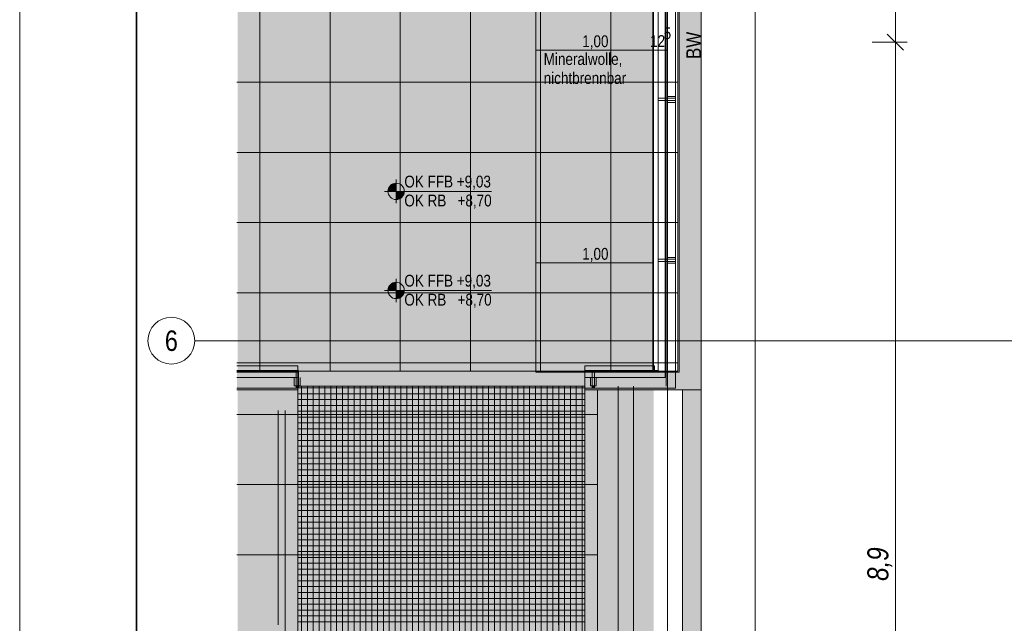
# Model space of a CAD drawing. Extents: x -720 to 300, y 62 to 1112.
# Tile 4 of 60: x -720 to -551, y 337 to 440. Entities that reach past the tile are written whole.
import ezdxf
from ezdxf.enums import TextEntityAlignment as Align
from ezdxf.lldxf.tags import DXFTag

# ---------------------------------------------------------------- set-up
doc = ezdxf.new("R2010")
doc.units = 0
doc.layers.get('0').update_dxf_attribs({"lineweight": 13})
for name, color, linetype, lineweight, true_color in [('30 -36 Dächer- 3 Dachbeläge', 9, 'Continuous', 15, 0x808080), ('30 -36 Dächer- 3 Dachbeläge Gründach', 9, 'Continuous', 9, 0x808080), ('30 -36 Dächer- 4 Dachbekleidungen', 9, 'Continuous', 9, 0x808080), ('60- 61 allgemeine Ausstattung- 4 Terrassen', 9, 'Continuous', 9, 0x808080), ('70 -72 Beschriftung- 1 Beschriftung allgemein', 7, 'Continuous', 9, 0xff6633), ('70 -76 Bemaßung- 2 Allgemein', 9, 'Continuous', 5, 0x808080), ('E_ST_Fangeinrichtung_Bem', 1, 'Continuous', 13, 0xff0000), ('iwb_Layout Achsbezeichung', 1, 'Continuous', 13, 0xff0000), ('iwb_Layout BA_Markierung', 7, 'Continuous', 9, 0xbadcdc)]:
    doc.layers.add(name, color=color, linetype=linetype, lineweight=lineweight, true_color=true_color)
for name, color, linetype, lineweight in [('70 -71 Achsen- 1 Gebäudeachsen', 7, 'STRICHPUNKT2-A06DN9U3MF', 18), ('70 -72 Beschriftung- 5 Höhenkoten', 7, 'Continuous', 15), ('iwb_Plankopf Rahmen', 7, 'Continuous', 35)]:
    doc.layers.add(name, color=color, linetype=linetype, lineweight=lineweight)
doc.styles.get("Standard").update_dxf_attribs({"font": 'ARIALN.TTF'})
tags = doc.linetypes.add('grob-A06DN9U4MF', pattern=[14, 3, -8, 3]).pattern_tags.tags
tags[8:9] = [DXFTag(74, 4), DXFTag(75, 0), DXFTag(340, '0'), DXFTag(46, 0.0), DXFTag(50, 0.0), DXFTag(44, 0.0), DXFTag(45, 0.0)]
tags[6:7] = [DXFTag(74, 4), DXFTag(75, 0), DXFTag(340, '0'), DXFTag(46, 0.0), DXFTag(50, 0.0), DXFTag(44, 0.0), DXFTag(45, 0.0)]
tags[4:5] = [DXFTag(74, 4), DXFTag(75, 0), DXFTag(340, '0'), DXFTag(46, 0.0), DXFTag(50, 0.0), DXFTag(44, 0.0), DXFTag(45, 0.0)]
tags = doc.linetypes.add('STRICHPUNKT2', pattern=[12.7, 6.35, -3.175, 0, -3.175]).pattern_tags.tags
tags[10:11] = [DXFTag(74, 4), DXFTag(75, 0), DXFTag(340, '0'), DXFTag(46, 0.0), DXFTag(50, 0.0), DXFTag(44, 0.0), DXFTag(45, 0.0)]
tags[8:9] = [DXFTag(74, 4), DXFTag(75, 0), DXFTag(340, '0'), DXFTag(46, 0.0), DXFTag(50, 0.0), DXFTag(44, 0.0), DXFTag(45, 0.0)]
tags[6:7] = [DXFTag(74, 4), DXFTag(75, 0), DXFTag(340, '0'), DXFTag(46, 0.0), DXFTag(50, 0.0), DXFTag(44, 0.0), DXFTag(45, 0.0)]
tags[4:5] = [DXFTag(74, 4), DXFTag(75, 0), DXFTag(340, '0'), DXFTag(46, 0.0), DXFTag(50, 0.0), DXFTag(44, 0.0), DXFTag(45, 0.0)]
tags = doc.linetypes.add('STRICHPUNKT2-A06DN9U3MF', pattern=[12.7, 6.35, -3.175, 0, -3.175]).pattern_tags.tags
tags[10:11] = [DXFTag(74, 4), DXFTag(75, 0), DXFTag(340, '0'), DXFTag(46, 0.0), DXFTag(50, 0.0), DXFTag(44, 0.0), DXFTag(45, 0.0)]
tags[8:9] = [DXFTag(74, 4), DXFTag(75, 0), DXFTag(340, '0'), DXFTag(46, 0.0), DXFTag(50, 0.0), DXFTag(44, 0.0), DXFTag(45, 0.0)]
tags[6:7] = [DXFTag(74, 4), DXFTag(75, 0), DXFTag(340, '0'), DXFTag(46, 0.0), DXFTag(50, 0.0), DXFTag(44, 0.0), DXFTag(45, 0.0)]
tags[4:5] = [DXFTag(74, 4), DXFTag(75, 0), DXFTag(340, '0'), DXFTag(46, 0.0), DXFTag(50, 0.0), DXFTag(44, 0.0), DXFTag(45, 0.0)]

# ---------------------------------------------------------------- blocks, each defined once
blk = doc.blocks.new('Polygon-A06DN9TVMF')
at = {"color": 0, "linetype": 'ByBlock', "lineweight": -2, "ltscale": 0.13}
blk.add_solid([(-611.22, 86.2), (-682.36, 86.01), (-611.05, 1083.81), (-682.36, 1083.81)], dxfattribs=at)
blk = doc.blocks.new('Referenz-A06DN9U5MF')
at = {"layer": '30 -36 Dächer- 3 Dachbeläge', "color": 0, "linetype": 'Continuous', "ltscale": 0.15}
for p, q in [((-606.85, 766.51), (-606.85, 379.51)), ((-603.05, 223.71), (-603.05, 764.11)), ((-631.35, 379.51), (-631.35, 762.97)), ((-611.35, 762.97), (-611.35, 379.51)), ((-672.05, 379.51), (-682.49, 379.51)), ((-672.05, 376.51), (-672.05, 379.51)), ((-611.35, 379.51), (-631.35, 379.51)), ((-622.99, 379.51), (-622.99, 376.51)), ((-606.85, 379.51), (-622.99, 379.51)), ((-682.49, 376.51), (-672.05, 376.51)), ((-622.99, 376.51), (-606.25, 376.51)), ((-617.25, 377.11), (-617.25, 211.51)), ((-614.65, 214.11), (-614.65, 377.11)), ((-606.25, 376.51), (-606.25, 223.71))]:
    blk.add_line(p, q, dxfattribs=at)
at = {"layer": '30 -36 Dächer- 3 Dachbeläge', "color": 0, "lineweight": 9}
for p, q in [((-603.05, 376.51), (-603.05, 764.11)), ((-593.85, 754.51), (-593.85, 223.71)), ((-671.98, 377.21), (-672.38, 377.21)), ((-672.38, 377.21), (-672.38, 376.81)), ((-671.98, 376.81), (-671.98, 377.21)), ((-621.32, 377.21), (-621.72, 377.21)), ((-621.72, 377.21), (-621.72, 376.81)), ((-621.32, 376.81), (-621.32, 377.21)), ((-614.65, 376.51), (-603.05, 376.51)), ((-614.65, 214.11), (-614.65, 376.51))]:
    blk.add_line(p, q, dxfattribs=at)
at = {"layer": '30 -36 Dächer- 3 Dachbeläge', "color": 0, "linetype": 'Continuous', "lineweight": 0, "ltscale": 0.13}
for points in [[(-603.05, 764.11), (-606.85, 379.51), (-606.85, 766.51)], [(-603.05, 764.11), (-606.25, 376.51), (-606.85, 379.51)], [(-603.05, 764.11), (-603.05, 223.71), (-606.25, 223.71)], [(-603.05, 764.11), (-606.25, 223.71), (-606.25, 376.51)], [(-682.49, 379.51), (-672.05, 379.51), (-672.05, 376.51)], [(-682.49, 379.51), (-672.05, 376.51), (-682.49, 376.64)], [(-622.99, 379.51), (-621.72, 379.51), (-622.99, 376.51)], [(-621.72, 379.51), (-622.99, 376.51), (-621.72, 377.21)], [(-617.25, 376.51), (-606.85, 379.51), (-621.32, 377.21)], [(-606.85, 379.51), (-621.32, 377.21), (-621.32, 379.51)], [(-614.65, 376.51), (-617.25, 376.51), (-606.85, 379.51)], [(-614.65, 376.51), (-606.85, 379.51), (-606.25, 376.51)], [(-682.49, 376.64), (-672.05, 376.51), (-682.49, 376.51)], [(-622.99, 376.51), (-621.72, 377.21), (-617.25, 376.51)], [(-621.72, 377.21), (-617.25, 376.51), (-621.32, 377.21)], [(-614.65, 214.11), (-617.25, 211.51), (-614.65, 376.51)], [(-617.25, 211.51), (-614.65, 376.51), (-617.25, 376.51)]]:
    blk.add_solid(points, dxfattribs=at)
at = {"layer": '30 -36 Dächer- 3 Dachbeläge', "color": 0, "lineweight": 0}
for points in [[(-672.38, 377.21), (-671.98, 377.21), (-672.38, 376.81)], [(-672.38, 376.81), (-671.98, 377.21), (-671.98, 376.81)], [(-621.72, 377.21), (-621.32, 377.21), (-621.72, 376.81)], [(-621.72, 376.81), (-621.32, 377.21), (-621.32, 376.81)]]:
    blk.add_solid(points, dxfattribs=at)
at = {"layer": '30 -36 Dächer- 3 Dachbeläge Gründach', "color": 0, "linetype": 'Continuous', "ltscale": 0.13}
blk.add_line((-593.85, 760.91), (-593.85, 223.71), dxfattribs=at)
at = {"layer": '30 -36 Dächer- 4 Dachbekleidungen', "color": 0, "linetype": 'Continuous', "ltscale": 0.13}
for p, q in [((-611.25, 379.81), (-611.25, 766.51)), ((-610.45, 766.51), (-610.45, 379.81)), ((-609.25, 766.51), (-609.25, 378.61)), ((-607.45, 376.81), (-607.45, 766.51)), ((-608.85, 426.36), (-610.45, 426.36)), ((-610.45, 426.36), (-610.45, 425.96)), ((-608.85, 426.36), (-608.85, 426.66)), ((-608.85, 426.66), (-607.45, 426.66)), ((-608.85, 426.36), (-607.45, 426.36)), ((-608.85, 425.96), (-608.85, 426.36)), ((-607.45, 426.66), (-607.45, 426.36)), ((-607.45, 426.36), (-607.45, 425.96)), ((-610.45, 425.96), (-608.85, 425.96)), ((-607.45, 425.96), (-608.85, 425.96)), ((-608.85, 425.96), (-608.85, 425.66)), ((-608.85, 425.66), (-607.45, 425.66)), ((-607.45, 425.66), (-607.45, 425.96)), ((-608.85, 398.86), (-610.45, 398.86)), ((-610.45, 398.86), (-610.45, 398.46)), ((-610.45, 398.46), (-608.85, 398.46)), ((-608.85, 398.86), (-608.85, 399.16)), ((-608.85, 399.16), (-607.45, 399.16)), ((-608.85, 398.86), (-607.45, 398.86)), ((-608.85, 398.46), (-608.85, 398.86)), ((-607.45, 398.46), (-608.85, 398.46)), ((-608.85, 398.46), (-608.85, 398.16)), ((-608.85, 398.16), (-607.45, 398.16)), ((-607.45, 399.16), (-607.45, 398.86)), ((-607.45, 398.86), (-607.45, 398.46)), ((-607.45, 398.16), (-607.45, 398.46)), ((-672.05, 380.61), (-682.49, 380.61)), ((-682.49, 379.81), (-672.05, 379.81)), ((-671.98, 379.81), (-672.38, 379.81)), ((-672.38, 379.81), (-672.38, 378.61)), ((-672.05, 379.81), (-672.05, 380.61)), ((-671.98, 378.61), (-671.98, 379.81)), ((-622.99, 380.61), (-611.05, 380.61)), ((-622.99, 379.81), (-622.99, 380.61)), ((-611.05, 379.81), (-622.99, 379.81)), ((-621.32, 379.81), (-621.72, 379.81)), ((-621.72, 379.81), (-621.72, 378.61)), ((-621.32, 378.61), (-621.32, 379.81)), ((-610.45, 379.81), (-611.25, 379.81)), ((-611.05, 380.61), (-611.05, 379.81)), ((-672.05, 378.61), (-682.49, 378.61)), ((-672.68, 378.61), (-672.68, 377.21)), ((-672.38, 377.21), (-672.38, 378.61)), ((-672.05, 376.81), (-672.05, 378.61)), ((-671.98, 378.61), (-671.98, 377.21)), ((-671.68, 378.61), (-671.68, 377.21)), ((-609.25, 378.61), (-622.99, 378.61)), ((-622.99, 378.61), (-622.99, 376.81)), ((-622.02, 378.61), (-622.02, 377.21)), ((-621.72, 377.21), (-621.72, 378.61)), ((-621.32, 378.61), (-621.32, 377.21)), ((-621.02, 378.61), (-621.02, 377.21)), ((-682.49, 376.81), (-672.05, 376.81)), ((-672.68, 377.21), (-672.38, 377.21)), ((-671.98, 377.21), (-672.38, 377.21)), ((-671.68, 377.21), (-671.98, 377.21)), ((-622.99, 376.81), (-607.45, 376.81)), ((-620.79, 376.51), (-622.99, 376.51)), ((-622.99, 376.51), (-622.99, 222.91)), ((-622.02, 377.21), (-621.72, 377.21)), ((-621.32, 377.21), (-621.72, 377.21)), ((-621.02, 377.21), (-621.32, 377.21)), ((-620.79, 220.71), (-620.79, 376.51))]:
    blk.add_line(p, q, dxfattribs=at)
at = {"layer": '60- 61 allgemeine Ausstattung- 4 Terrassen', "color": 0}
for p, q in [((-678.55, 379.71), (-678.55, 766.51)), ((-666.55, 379.71), (-666.55, 766.51)), ((-654.55, 379.71), (-654.55, 766.51)), ((-642.55, 379.71), (-642.55, 766.51)), ((-630.55, 379.71), (-630.55, 766.51)), ((-618.55, 379.71), (-618.55, 766.51)), ((-607.05, 766.51), (-607.05, 379.71)), ((-682.49, 429.11), (-607.05, 429.11)), ((-682.49, 417.11), (-607.05, 417.11)), ((-682.49, 405.11), (-607.05, 405.11)), ((-682.49, 393.11), (-607.05, 393.11)), ((-682.49, 381.11), (-607.05, 381.11)), ((-607.05, 379.71), (-682.49, 379.71)), ((-622.99, 377.11), (-672.05, 377.11)), ((-672.05, 377.11), (-672.05, 262.91)), ((-622.99, 377.11), (-672.05, 377.11)), ((-672.05, 377.11), (-672.05, 262.11)), ((-672.05, 376.85), (-622.99, 376.85)), ((-672.05, 376.85), (-622.99, 376.85)), ((-672.05, 375.85), (-622.99, 375.85)), ((-672.05, 375.85), (-622.99, 375.85)), ((-671.43, 222.91), (-671.43, 377.11)), ((-671.43, 222.91), (-671.43, 377.11)), ((-670.43, 222.91), (-670.43, 377.11)), ((-670.43, 222.91), (-670.43, 377.11)), ((-669.43, 222.91), (-669.43, 377.11)), ((-669.43, 222.91), (-669.43, 377.11)), ((-668.43, 222.91), (-668.43, 377.11)), ((-668.43, 222.91), (-668.43, 377.11)), ((-667.43, 222.91), (-667.43, 377.11)), ((-667.43, 222.91), (-667.43, 377.11)), ((-666.43, 222.91), (-666.43, 377.11)), ((-666.43, 222.91), (-666.43, 377.11)), ((-665.43, 222.91), (-665.43, 377.11)), ((-665.43, 222.91), (-665.43, 377.11)), ((-664.43, 222.91), (-664.43, 377.11)), ((-664.43, 222.91), (-664.43, 377.11)), ((-663.43, 222.91), (-663.43, 377.11)), ((-663.43, 222.91), (-663.43, 377.11)), ((-662.43, 222.91), (-662.43, 377.11)), ((-662.43, 222.91), (-662.43, 377.11)), ((-661.43, 222.91), (-661.43, 377.11)), ((-661.43, 222.91), (-661.43, 377.11)), ((-660.43, 222.91), (-660.43, 377.11)), ((-660.43, 222.91), (-660.43, 377.11)), ((-659.43, 222.91), (-659.43, 377.11)), ((-659.43, 222.91), (-659.43, 377.11)), ((-658.43, 222.91), (-658.43, 377.11)), ((-658.43, 222.91), (-658.43, 377.11)), ((-657.43, 222.91), (-657.43, 377.11)), ((-657.43, 222.91), (-657.43, 377.11)), ((-656.43, 222.91), (-656.43, 377.11)), ((-656.43, 222.91), (-656.43, 377.11)), ((-655.43, 222.91), (-655.43, 377.11)), ((-655.43, 222.91), (-655.43, 377.11)), ((-654.43, 222.91), (-654.43, 377.11)), ((-654.43, 222.91), (-654.43, 377.11)), ((-653.43, 222.91), (-653.43, 377.11)), ((-653.43, 222.91), (-653.43, 377.11)), ((-652.43, 222.91), (-652.43, 377.11)), ((-652.43, 222.91), (-652.43, 377.11)), ((-651.43, 222.91), (-651.43, 377.11)), ((-651.43, 222.91), (-651.43, 377.11)), ((-650.43, 222.91), (-650.43, 377.11)), ((-650.43, 222.91), (-650.43, 377.11)), ((-649.43, 222.91), (-649.43, 377.11)), ((-649.43, 222.91), (-649.43, 377.11)), ((-648.43, 222.91), (-648.43, 377.11)), ((-648.43, 222.91), (-648.43, 377.11)), ((-647.43, 222.91), (-647.43, 377.11)), ((-647.43, 222.91), (-647.43, 377.11)), ((-646.43, 222.91), (-646.43, 377.11)), ((-646.43, 222.91), (-646.43, 377.11)), ((-645.43, 222.91), (-645.43, 377.11)), ((-645.43, 222.91), (-645.43, 377.11)), ((-644.43, 222.91), (-644.43, 377.11)), ((-644.43, 222.91), (-644.43, 377.11)), ((-643.43, 222.91), (-643.43, 377.11)), ((-643.43, 222.91), (-643.43, 377.11)), ((-642.43, 222.91), (-642.43, 377.11)), ((-642.43, 222.91), (-642.43, 377.11)), ((-641.43, 222.91), (-641.43, 377.11)), ((-641.43, 222.91), (-641.43, 377.11)), ((-640.43, 222.91), (-640.43, 377.11)), ((-640.43, 222.91), (-640.43, 377.11)), ((-639.43, 222.91), (-639.43, 377.11)), ((-639.43, 222.91), (-639.43, 377.11)), ((-638.43, 222.91), (-638.43, 377.11)), ((-638.43, 222.91), (-638.43, 377.11)), ((-637.43, 222.91), (-637.43, 377.11)), ((-637.43, 222.91), (-637.43, 377.11)), ((-636.43, 222.91), (-636.43, 377.11)), ((-636.43, 222.91), (-636.43, 377.11)), ((-635.43, 222.91), (-635.43, 377.11)), ((-635.43, 222.91), (-635.43, 377.11)), ((-634.43, 222.91), (-634.43, 377.11)), ((-634.43, 222.91), (-634.43, 377.11)), ((-633.43, 222.91), (-633.43, 377.11)), ((-633.43, 222.91), (-633.43, 377.11)), ((-632.43, 222.91), (-632.43, 377.11)), ((-632.43, 222.91), (-632.43, 377.11)), ((-631.43, 222.91), (-631.43, 377.11)), ((-631.43, 222.91), (-631.43, 377.11)), ((-630.43, 222.91), (-630.43, 377.11)), ((-630.43, 222.91), (-630.43, 377.11)), ((-629.43, 222.91), (-629.43, 377.11)), ((-629.43, 222.91), (-629.43, 377.11)), ((-628.43, 222.91), (-628.43, 377.11)), ((-628.43, 222.91), (-628.43, 377.11)), ((-627.43, 222.91), (-627.43, 377.11)), ((-627.43, 222.91), (-627.43, 377.11)), ((-626.43, 222.91), (-626.43, 377.11)), ((-626.43, 222.91), (-626.43, 377.11)), ((-625.43, 222.91), (-625.43, 377.11)), ((-625.43, 222.91), (-625.43, 377.11)), ((-624.43, 222.91), (-624.43, 377.11)), ((-624.43, 222.91), (-624.43, 377.11)), ((-623.43, 222.91), (-623.43, 377.11)), ((-623.43, 222.91), (-623.43, 377.11)), ((-622.99, 222.91), (-622.99, 377.11)), ((-622.99, 222.91), (-622.99, 377.11)), ((-672.05, 374.85), (-622.99, 374.85)), ((-672.05, 374.85), (-622.99, 374.85)), ((-620.79, 372.31), (-682.49, 372.31)), ((-675.45, 372.97), (-675.45, 336.31)), ((-672.05, 373.85), (-622.99, 373.85)), ((-672.05, 373.85), (-622.99, 373.85)), ((-672.05, 372.85), (-622.99, 372.85)), ((-672.05, 372.85), (-622.99, 372.85)), ((-663.45, 372.97), (-663.45, 336.31)), ((-651.45, 372.97), (-651.45, 336.31)), ((-639.45, 372.97), (-639.45, 336.31)), ((-627.45, 372.97), (-627.45, 336.31)), ((-672.05, 371.85), (-622.99, 371.85)), ((-672.05, 371.85), (-622.99, 371.85)), ((-672.05, 370.85), (-622.99, 370.85)), ((-672.05, 370.85), (-622.99, 370.85)), ((-672.05, 369.85), (-622.99, 369.85)), ((-672.05, 369.85), (-622.99, 369.85)), ((-672.05, 368.85), (-622.99, 368.85)), ((-672.05, 368.85), (-622.99, 368.85)), ((-672.05, 367.85), (-622.99, 367.85)), ((-672.05, 367.85), (-622.99, 367.85)), ((-672.05, 366.85), (-622.99, 366.85)), ((-672.05, 366.85), (-622.99, 366.85)), ((-672.05, 365.85), (-622.99, 365.85)), ((-672.05, 365.85), (-622.99, 365.85)), ((-672.05, 364.85), (-622.99, 364.85)), ((-672.05, 364.85), (-622.99, 364.85)), ((-672.05, 363.85), (-622.99, 363.85)), ((-672.05, 363.85), (-622.99, 363.85)), ((-672.05, 362.85), (-622.99, 362.85)), ((-672.05, 362.85), (-622.99, 362.85)), ((-672.05, 361.85), (-622.99, 361.85)), ((-672.05, 361.85), (-622.99, 361.85)), ((-672.05, 360.85), (-622.99, 360.85)), ((-672.05, 360.85), (-622.99, 360.85)), ((-620.79, 360.31), (-682.49, 360.31)), ((-672.05, 359.85), (-622.99, 359.85)), ((-672.05, 359.85), (-622.99, 359.85)), ((-672.05, 358.85), (-622.99, 358.85)), ((-672.05, 358.85), (-622.99, 358.85)), ((-672.05, 357.85), (-622.99, 357.85)), ((-672.05, 357.85), (-622.99, 357.85)), ((-672.05, 356.85), (-622.99, 356.85)), ((-672.05, 356.85), (-622.99, 356.85)), ((-672.05, 355.85), (-622.99, 355.85)), ((-672.05, 355.85), (-622.99, 355.85)), ((-672.05, 354.85), (-622.99, 354.85)), ((-672.05, 354.85), (-622.99, 354.85)), ((-672.05, 353.85), (-622.99, 353.85)), ((-672.05, 353.85), (-622.99, 353.85)), ((-672.05, 352.85), (-622.99, 352.85)), ((-672.05, 352.85), (-622.99, 352.85)), ((-672.05, 351.85), (-622.99, 351.85)), ((-672.05, 351.85), (-622.99, 351.85)), ((-672.05, 350.85), (-622.99, 350.85)), ((-672.05, 350.85), (-622.99, 350.85)), ((-672.05, 349.85), (-622.99, 349.85)), ((-672.05, 349.85), (-622.99, 349.85)), ((-672.05, 348.85), (-622.99, 348.85)), ((-672.05, 348.85), (-622.99, 348.85)), ((-620.79, 348.31), (-682.49, 348.31)), ((-672.05, 347.85), (-622.99, 347.85)), ((-672.05, 347.85), (-622.99, 347.85)), ((-672.05, 346.85), (-622.99, 346.85)), ((-672.05, 346.85), (-622.99, 346.85)), ((-672.05, 345.85), (-622.99, 345.85)), ((-672.05, 345.85), (-622.99, 345.85)), ((-672.05, 344.85), (-622.99, 344.85)), ((-672.05, 344.85), (-622.99, 344.85)), ((-672.05, 343.85), (-622.99, 343.85)), ((-672.05, 343.85), (-622.99, 343.85)), ((-672.05, 342.85), (-622.99, 342.85)), ((-672.05, 342.85), (-622.99, 342.85)), ((-672.05, 341.85), (-622.99, 341.85)), ((-672.05, 341.85), (-622.99, 341.85)), ((-672.05, 340.85), (-622.99, 340.85)), ((-672.05, 340.85), (-622.99, 340.85)), ((-672.05, 339.85), (-622.99, 339.85)), ((-672.05, 339.85), (-622.99, 339.85)), ((-672.05, 338.85), (-622.99, 338.85)), ((-672.05, 338.85), (-622.99, 338.85)), ((-672.05, 337.85), (-622.99, 337.85)), ((-672.05, 337.85), (-622.99, 337.85)), ((-672.05, 336.85), (-622.99, 336.85)), ((-672.05, 336.85), (-622.99, 336.85))]:
    blk.add_line(p, q, dxfattribs=at)
at = {"layer": '60- 61 allgemeine Ausstattung- 4 Terrassen', "color": 0, "linetype": 'grob-A06DN9U4MF', "ltscale": 0.13}
blk.add_line((-674.25, 372.97), (-674.25, 264.31), dxfattribs=at)
at = {"layer": '70 -71 Achsen- 1 Gebäudeachsen', "color": 0, "linetype": 'STRICHPUNKT2-A06DN9U3MF', "ltscale": 0.18}
for p, q in [((-608.85, 1084.85), (-608.85, 85.41)), ((-682.49, 384.91), (76.46, 384.91))]:
    blk.add_line(p, q, dxfattribs=at)
at = {"layer": '70 -72 Beschriftung- 1 Beschriftung allgemein', "color": 0, "linetype": 'Continuous', "ltscale": 0.13}
blk.add_line((-609.05, 767.11), (-609.05, 377.11), dxfattribs=at)
at = {"layer": '70 -72 Beschriftung- 5 Höhenkoten', "color": 0, "linetype": 'Continuous', "ltscale": 0.15}
for p, q in [((-655.25, 408.45), (-655.25, 412.45)), ((-655.25, 410.45), (-655.25, 411.85)), ((-655.25, 411.85), (-655.25, 410.45)), ((-657.25, 410.45), (-638.96, 410.45)), ((-656.65, 410.45), (-655.25, 410.45)), ((-655.25, 410.45), (-656.65, 410.45)), ((-653.85, 410.45), (-655.25, 410.45)), ((-655.25, 410.45), (-655.25, 409.05)), ((-655.25, 410.45), (-653.85, 410.45)), ((-655.25, 409.05), (-655.25, 410.45)), ((-655.25, 391.5), (-655.25, 395.5)), ((-655.25, 393.5), (-655.25, 394.9)), ((-655.25, 394.9), (-655.25, 393.5)), ((-657.25, 393.5), (-638.96, 393.5)), ((-656.65, 393.5), (-655.25, 393.5)), ((-655.25, 393.5), (-656.65, 393.5)), ((-653.85, 393.5), (-655.25, 393.5)), ((-655.25, 393.5), (-655.25, 392.1)), ((-655.25, 393.5), (-653.85, 393.5)), ((-655.25, 392.1), (-655.25, 393.5))]:
    blk.add_line(p, q, dxfattribs=at)
for centre, major_axis in [((-655.25, 410.45), (0, 1.4)), ((-655.25, 410.45), (1.4, 0)), ((-655.25, 410.45), (-1.4, 0)), ((-655.25, 410.45), (0, -1.4)), ((-655.25, 393.5), (0, 1.4)), ((-655.25, 393.5), (1.4, 0)), ((-655.25, 393.5), (-1.4, 0)), ((-655.25, 393.5), (0, -1.4))]:
    blk.add_ellipse(centre, major_axis=major_axis, ratio=1, start_param=0, end_param=1.570796, dxfattribs=at)
at = {"layer": '70 -72 Beschriftung- 5 Höhenkoten', "color": 0, "lineweight": 0}
for points in [[(-656.5, 410.45), (-656.58, 410.89), (-656.5, 411.09)], [(-656.38, 410.45), (-656.5, 411.09), (-656.38, 411.28)], [(-656.5, 410.45), (-656.5, 411.09), (-656.38, 410.45)], [(-656.24, 410.45), (-656.38, 411.28), (-656.24, 411.44)], [(-656.38, 410.45), (-656.38, 411.28), (-656.24, 410.45)], [(-656.07, 410.45), (-656.24, 411.44), (-656.07, 411.59)], [(-656.24, 410.45), (-656.24, 411.44), (-656.07, 410.45)], [(-655.89, 410.45), (-656.07, 411.59), (-655.89, 411.7)], [(-656.07, 410.45), (-656.07, 411.59), (-655.89, 410.45)], [(-655.68, 410.45), (-655.89, 411.7), (-655.68, 411.78)], [(-655.89, 410.45), (-655.89, 411.7), (-655.68, 410.45)], [(-655.47, 410.45), (-655.68, 411.78), (-655.47, 411.84)], [(-655.68, 410.45), (-655.68, 411.78), (-655.47, 410.45)], [(-655.25, 410.45), (-655.47, 411.84), (-655.25, 411.85)], [(-655.47, 410.45), (-655.47, 411.84), (-655.25, 410.45)], [(-656.63, 410.45), (-656.65, 410.45), (-656.63, 410.67)], [(-656.58, 410.45), (-656.63, 410.67), (-656.58, 410.89)], [(-656.63, 410.45), (-656.63, 410.67), (-656.58, 410.45)], [(-656.58, 410.45), (-656.58, 410.89), (-656.5, 410.45)], [(-655.25, 409.05), (-655.25, 410.45), (-655.03, 409.07)], [(-655.03, 409.07), (-655.25, 410.45), (-655.03, 410.45)], [(-655.03, 409.07), (-655.03, 410.45), (-654.82, 409.12)], [(-654.82, 409.12), (-655.03, 410.45), (-654.82, 410.45)], [(-654.82, 409.12), (-654.82, 410.45), (-654.61, 409.21)], [(-654.61, 409.21), (-654.82, 410.45), (-654.61, 410.45)], [(-654.61, 409.21), (-654.61, 410.45), (-654.43, 409.32)], [(-654.43, 409.32), (-654.61, 410.45), (-654.43, 410.45)], [(-654.43, 409.32), (-654.43, 410.45), (-654.26, 409.46)], [(-654.26, 409.46), (-654.43, 410.45), (-654.26, 410.45)], [(-654.26, 409.46), (-654.26, 410.45), (-654.12, 409.63)], [(-654.12, 409.63), (-654.26, 410.45), (-654.12, 410.45)], [(-654.12, 409.63), (-654.12, 410.45), (-654, 409.82)], [(-654, 409.82), (-654.12, 410.45), (-654, 410.45)], [(-654, 409.82), (-654, 410.45), (-653.92, 410.02)], [(-653.92, 410.02), (-654, 410.45), (-653.92, 410.45)], [(-653.92, 410.02), (-653.92, 410.45), (-653.87, 410.23)], [(-653.87, 410.23), (-653.92, 410.45), (-653.87, 410.45)], [(-653.87, 410.23), (-653.87, 410.45), (-653.85, 410.45)], [(-656.5, 393.5), (-656.58, 393.93), (-656.5, 394.13)], [(-656.38, 393.5), (-656.5, 394.13), (-656.38, 394.32)], [(-656.5, 393.5), (-656.5, 394.13), (-656.38, 393.5)], [(-656.24, 393.5), (-656.38, 394.32), (-656.24, 394.49)], [(-656.38, 393.5), (-656.38, 394.32), (-656.24, 393.5)], [(-656.07, 393.5), (-656.24, 394.49), (-656.07, 394.63)], [(-656.24, 393.5), (-656.24, 394.49), (-656.07, 393.5)], [(-655.89, 393.5), (-656.07, 394.63), (-655.89, 394.75)], [(-656.07, 393.5), (-656.07, 394.63), (-655.89, 393.5)], [(-655.68, 393.5), (-655.89, 394.75), (-655.68, 394.83)], [(-655.89, 393.5), (-655.89, 394.75), (-655.68, 393.5)], [(-655.47, 393.5), (-655.68, 394.83), (-655.47, 394.88)], [(-655.68, 393.5), (-655.68, 394.83), (-655.47, 393.5)], [(-655.25, 393.5), (-655.47, 394.88), (-655.25, 394.9)], [(-655.47, 393.5), (-655.47, 394.88), (-655.25, 393.5)], [(-656.63, 393.5), (-656.65, 393.5), (-656.63, 393.72)], [(-656.58, 393.5), (-656.63, 393.72), (-656.58, 393.93)], [(-656.63, 393.5), (-656.63, 393.72), (-656.58, 393.5)], [(-656.58, 393.5), (-656.58, 393.93), (-656.5, 393.5)], [(-655.25, 392.1), (-655.25, 393.5), (-655.03, 392.12)], [(-655.03, 392.12), (-655.25, 393.5), (-655.03, 393.5)], [(-655.03, 392.12), (-655.03, 393.5), (-654.82, 392.17)], [(-654.82, 392.17), (-655.03, 393.5), (-654.82, 393.5)], [(-654.82, 392.17), (-654.82, 393.5), (-654.61, 392.25)], [(-654.61, 392.25), (-654.82, 393.5), (-654.61, 393.5)], [(-654.61, 392.25), (-654.61, 393.5), (-654.43, 392.37)], [(-654.43, 392.37), (-654.61, 393.5), (-654.43, 393.5)], [(-654.43, 392.37), (-654.43, 393.5), (-654.26, 392.51)], [(-654.26, 392.51), (-654.43, 393.5), (-654.26, 393.5)], [(-654.26, 392.51), (-654.26, 393.5), (-654.12, 392.68)], [(-654.12, 392.68), (-654.26, 393.5), (-654.12, 393.5)], [(-654.12, 392.68), (-654.12, 393.5), (-654, 392.86)], [(-654, 392.86), (-654.12, 393.5), (-654, 393.5)], [(-654, 392.86), (-654, 393.5), (-653.92, 393.07)], [(-653.92, 393.07), (-654, 393.5), (-653.92, 393.5)], [(-653.92, 393.07), (-653.92, 393.5), (-653.87, 393.28)], [(-653.87, 393.28), (-653.92, 393.5), (-653.87, 393.5)], [(-653.87, 393.28), (-653.87, 393.5), (-653.85, 393.5)]]:
    blk.add_solid(points, dxfattribs=at)
at = {"layer": '70 -76 Bemaßung- 2 Allgemein', "color": 0, "linetype": 'Continuous', "ltscale": 0.13}
for p, q in [((-631.36, 434.61), (-631.34, 434.63)), ((-631.36, 434.62), (-631.33, 434.62)), ((-631.35, 434.58), (-631.35, 434.64)), ((-611.37, 434.62), (-631.33, 434.62)), ((-611.37, 434.62), (-611.39, 434.62)), ((-611.34, 434.62), (-611.37, 434.62)), ((-611.34, 434.62), (-611.37, 434.62)), ((-611.34, 434.63), (-611.36, 434.61)), ((-611.34, 434.63), (-611.36, 434.61)), ((-611.35, 434.58), (-611.35, 434.64)), ((-611.35, 434.58), (-611.35, 434.64)), ((-608.85, 434.62), (-611.35, 434.62)), ((-608.86, 434.61), (-608.84, 434.63)), ((-608.86, 434.62), (-608.83, 434.62)), ((-608.85, 434.58), (-608.85, 434.64)), ((-608.83, 434.62), (-608.81, 434.62)), ((-631.36, 398.24), (-631.34, 398.26)), ((-631.36, 398.25), (-631.33, 398.25)), ((-631.35, 398.21), (-631.35, 398.27)), ((-611.37, 398.25), (-631.33, 398.25)), ((-611.34, 398.25), (-611.37, 398.25)), ((-611.34, 398.26), (-611.36, 398.24)), ((-611.35, 398.21), (-611.35, 398.27))]:
    blk.add_line(p, q, dxfattribs=at)
at = {"layer": '70 -72 Beschriftung- 1 Beschriftung allgemein', "color": 0, "linetype": 'Continuous', "ltscale": 0.13, "insert": (-605.62, 433.09), "char_height": 2.5172, "attachment_point": 1, "rotation": 90}
blk.add_mtext('{\\fArial Narrow;BW}', dxfattribs=at)
at = {"layer": '70 -72 Beschriftung- 1 Beschriftung allgemein', "color": 0, "linetype": 'Continuous', "ltscale": 0.13, "char_height": 2.0138, "attachment_point": 1}
for s, insert in [('{\\fArial Narrow;Mineralwolle,}', (-630.01, 434.09)), ('{\\fArial Narrow;nichtbrennbar}', (-630.01, 430.83))]:
    blk.add_mtext(s, dxfattribs=dict(at, insert=insert))
at = {"layer": '70 -72 Beschriftung- 5 Höhenkoten', "color": 0, "linetype": 'Continuous', "ltscale": 0.15, "char_height": 2.0138, "attachment_point": 1}
for s, insert in [('{\\fArial Narrow;OK FFB +9,03}', (-653.85, 413.13)), ('{\\fArial Narrow;OK RB   +8,70}', (-653.85, 409.89)), ('{\\fArial Narrow;OK FFB +9,03}', (-653.85, 396.18)), ('{\\fArial Narrow;OK RB   +8,70}', (-653.85, 392.93))]:
    blk.add_mtext(s, dxfattribs=dict(at, insert=insert))
at = {"layer": '70 -76 Bemaßung- 2 Allgemein', "color": 0, "linetype": 'Continuous', "ltscale": 0.13, "char_height": 2.0138, "attachment_point": 1}
for s, insert in [('{\\fArial Narrow;5}', (-609.49, 438.5)), ('{\\fArial Narrow;1,00}', (-623.42, 437.13)), ('{\\fArial Narrow;12}', (-611.81, 437.16)), ('{\\fArial Narrow;1,00}', (-623.42, 400.77))]:
    blk.add_mtext(s, dxfattribs=dict(at, insert=insert))
blk = doc.blocks.new('Maß-A06DNAZHMF')
at = {"color": 0, "linetype": 'ByBlock', "lineweight": -2, "ltscale": 0.13}
for p, q in [((-569.85, 764.11), (-569.85, 216.31)), ((-568.47, 434.58), (-571.23, 437.34)), ((-567.85, 435.96), (-573.85, 435.96))]:
    blk.add_line(p, q, dxfattribs=at)
at = {"color": 0, "linetype": 'ByBlock', "lineweight": -2, "ltscale": 0.13, "insert": (-574.65, 343.84), "char_height": 3.6, "attachment_point": 1, "rotation": 90}
blk.add_mtext('{\\fArial Narrow|b0|i1;8,9}', dxfattribs=at)

msp = doc.modelspace()

# ---------------------------------------------------------------- linework, layer by layer
at = {"layer": 'iwb_Layout Achsbezeichung', "linetype": 'STRICHPUNKT2', "lineweight": 13, "ltscale": 0.39}
msp.add_line((-682.36, 384.91), (-689.7, 384.91), dxfattribs=at)
at = {"layer": 'iwb_Layout Achsbezeichung', "ltscale": 0.39}
msp.add_circle((-693.7, 384.91), 4, dxfattribs=at)
at = {"layer": 'iwb_Plankopf Rahmen', "color": 8, "lineweight": 13, "ltscale": 0.13, "true_color": 0x808080}
msp.add_lwpolyline([(300.35, 62.43), (-719.65, 62.43), (-719.65, 1112.43), (300.35, 1112.43), (300.35, 62.43)], close=True, dxfattribs=at)
at = {"layer": 'iwb_Plankopf Rahmen', "ltscale": 0.35}
msp.add_lwpolyline([(-699.65, 67.43), (-699.65, 1107.43), (295.35, 1107.43), (295.35, 67.43), (-599.65, 67.43), (-699.65, 67.43)], close=True, dxfattribs=at)

# ---------------------------------------------------------------- block references
at = {"color": 8, "lineweight": 13, "ltscale": 0.13, "true_color": 0x808080}
msp.add_blockref('Referenz-A06DN9U5MF', (0, 0), dxfattribs=at)
at = {"layer": 'E_ST_Fangeinrichtung_Bem', "color": 231, "ltscale": 0.13, "true_color": 0xff80c0}
msp.add_blockref('Maß-A06DNAZHMF', (0, 0), dxfattribs=at)
at = {"layer": 'iwb_Layout BA_Markierung', "ltscale": 0.13}
msp.add_blockref('Polygon-A06DN9TVMF', (0, 0), dxfattribs=at)

# ---------------------------------------------------------------- texts
at = {"layer": 'iwb_Layout Achsbezeichung', "ltscale": 0.39}
msp.add_text('6', height=3.5, dxfattribs=at).set_placement((-693.7, 384.91), align=Align.MIDDLE_CENTER)

doc.saveas('drawing.dxf')
